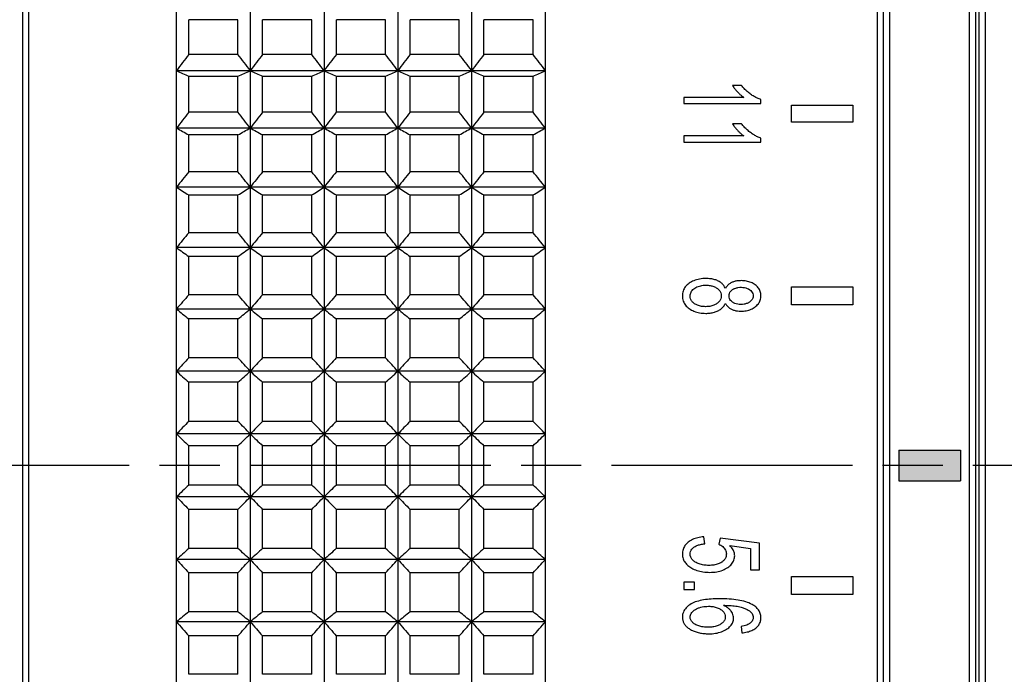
# Model space of a CAD drawing. Header units: millimetres. Extents: x 7 to 224, y -1107 to -1014.
# Tile 8 of 23: x 80 to 112, y -1071 to -1050. Entities that reach past the tile are written whole.
import ezdxf

# ---------------------------------------------------------------- set-up
doc = ezdxf.new("R2010")
doc.units = ezdxf.units.MM
doc.header["$LTSCALE"] = 16.335
doc.linetypes.add('ACAD_ISO08W100', pattern=[36, 24, -3, 6, -3])
doc.layers.get('0').update_dxf_attribs({"linetype": 'CONTINUOUS'})
doc.layers.add('标注', color=7, linetype='CONTINUOUS', lineweight=9)

msp = doc.modelspace()

# ---------------------------------------------------------------- hatches: boundary and pattern name
at = {"layer": '标注'}
h = msp.add_hatch(color=7, dxfattribs=at)
h.dxf.hatch_style = 1
h.paths.add_polyline_path([(108.183, -1064.619), (110.183, -1064.619), (110.183, -1063.619), (108.183, -1063.619)])

# ---------------------------------------------------------------- linework, layer by layer
at = {"color": 3, "linetype": 'Continuous'}
for p, q in [((79.883, -1093.419), (79.883, -1034.819)), ((79.683, -1093.219), (79.683, -1035.019))]:
    msp.add_line(p, q, dxfattribs=at)
at = {"color": 7, "linetype": 'Continuous'}
for p, q in [((84.683, -1093.419), (84.683, -1034.819)), ((87.083, -1034.819), (87.083, -1093.419)), ((89.483, -1034.819), (89.483, -1093.419)), ((91.883, -1034.819), (91.883, -1093.419)), ((94.283, -1034.819), (94.283, -1093.419)), ((96.683, -1089.359), (96.683, -1034.819)), ((107.483, -1093.419), (107.483, -1034.819)), ((107.883, -1093.419), (107.883, -1034.819)), ((110.483, -1093.419), (110.483, -1034.819)), ((110.983, -1034.819), (110.983, -1093.419)), ((107.683, -1093.219), (107.683, -1035.019)), ((110.683, -1093.218), (110.683, -1035.019)), ((110.783, -1035.019), (110.783, -1093.219)), ((85.083, -1050.743), (85.083, -1049.614)), ((86.683, -1049.614), (85.083, -1049.614)), ((86.683, -1050.743), (86.683, -1049.614)), ((87.483, -1050.743), (87.483, -1049.614)), ((89.083, -1049.614), (87.483, -1049.614)), ((89.083, -1050.743), (89.083, -1049.614)), ((89.883, -1050.743), (89.883, -1049.614)), ((91.483, -1049.614), (89.883, -1049.614)), ((91.483, -1050.743), (91.483, -1049.614)), ((92.283, -1050.743), (92.283, -1049.614)), ((93.883, -1049.614), (92.283, -1049.614)), ((93.883, -1050.743), (93.883, -1049.614)), ((94.683, -1050.743), (94.683, -1049.614)), ((96.283, -1049.614), (94.683, -1049.614)), ((96.283, -1050.743), (96.283, -1049.614)), ((86.683, -1050.743), (85.083, -1050.743)), ((89.083, -1050.743), (87.483, -1050.743)), ((91.483, -1050.743), (89.883, -1050.743)), ((93.883, -1050.743), (92.283, -1050.743)), ((96.283, -1050.743), (94.683, -1050.743)), ((96.683, -1051.275), (84.683, -1051.275)), ((85.083, -1052.626), (85.083, -1051.458)), ((86.683, -1051.458), (85.083, -1051.458)), ((86.683, -1052.626), (86.683, -1051.458)), ((87.483, -1052.626), (87.483, -1051.458)), ((89.083, -1051.458), (87.483, -1051.458)), ((89.083, -1052.626), (89.083, -1051.458)), ((89.883, -1052.626), (89.883, -1051.458)), ((91.483, -1051.458), (89.883, -1051.458)), ((91.483, -1052.626), (91.483, -1051.458)), ((92.283, -1052.626), (92.283, -1051.458)), ((93.883, -1051.458), (92.283, -1051.458)), ((93.883, -1052.626), (93.883, -1051.458)), ((94.683, -1052.626), (94.683, -1051.458)), ((96.283, -1051.458), (94.683, -1051.458)), ((96.283, -1052.626), (96.283, -1051.458)), ((103.065, -1051.753), (102.769, -1051.753)), ((101.183, -1052.144), (101.183, -1052.341)), ((103.139, -1052.144), (101.183, -1052.144)), ((101.183, -1052.341), (103.693, -1052.341)), ((103.693, -1052.341), (103.693, -1052.214)), ((104.683, -1052.946), (104.683, -1052.393)), ((104.683, -1052.393), (106.683, -1052.393)), ((106.683, -1052.393), (106.683, -1052.946)), ((86.683, -1052.626), (85.083, -1052.626)), ((89.083, -1052.626), (87.483, -1052.626)), ((91.483, -1052.626), (89.883, -1052.626)), ((93.883, -1052.626), (92.283, -1052.626)), ((96.283, -1052.626), (94.683, -1052.626)), ((103.065, -1052.999), (102.769, -1052.999)), ((106.683, -1052.946), (104.683, -1052.946)), ((96.683, -1053.143), (84.683, -1053.143)), ((85.083, -1054.564), (85.083, -1053.362)), ((86.683, -1053.362), (85.083, -1053.362)), ((86.683, -1054.564), (86.683, -1053.362)), ((87.483, -1054.564), (87.483, -1053.362)), ((89.083, -1053.362), (87.483, -1053.362)), ((89.083, -1054.564), (89.083, -1053.362)), ((89.883, -1054.564), (89.883, -1053.362)), ((91.483, -1053.362), (89.883, -1053.362)), ((91.483, -1054.564), (91.483, -1053.362)), ((92.283, -1054.564), (92.283, -1053.362)), ((93.883, -1053.362), (92.283, -1053.362)), ((93.883, -1054.564), (93.883, -1053.362)), ((94.683, -1054.564), (94.683, -1053.362)), ((96.283, -1053.362), (94.683, -1053.362)), ((96.283, -1054.564), (96.283, -1053.362)), ((101.183, -1053.398), (101.183, -1053.598)), ((103.139, -1053.398), (101.183, -1053.398)), ((101.183, -1053.598), (103.693, -1053.598)), ((103.693, -1053.598), (103.693, -1053.469)), ((86.683, -1054.564), (85.083, -1054.564)), ((89.083, -1054.564), (87.483, -1054.564)), ((91.483, -1054.564), (89.883, -1054.564)), ((93.883, -1054.564), (92.283, -1054.564)), ((96.283, -1054.564), (94.683, -1054.564)), ((96.683, -1055.065), (84.683, -1055.065)), ((85.083, -1056.549), (85.083, -1055.32)), ((86.683, -1055.32), (85.083, -1055.32)), ((86.683, -1056.549), (86.683, -1055.32)), ((87.483, -1056.549), (87.483, -1055.32)), ((89.083, -1055.32), (87.483, -1055.32)), ((89.083, -1056.549), (89.083, -1055.32)), ((89.883, -1056.549), (89.883, -1055.32)), ((91.483, -1055.32), (89.883, -1055.32)), ((91.483, -1056.549), (91.483, -1055.32)), ((92.283, -1056.549), (92.283, -1055.32)), ((93.883, -1055.32), (92.283, -1055.32)), ((93.883, -1056.549), (93.883, -1055.32)), ((94.683, -1056.549), (94.683, -1055.32)), ((96.283, -1055.32), (94.683, -1055.32)), ((96.283, -1056.549), (96.283, -1055.32)), ((86.683, -1056.549), (85.083, -1056.549)), ((89.083, -1056.549), (87.483, -1056.549)), ((91.483, -1056.549), (89.883, -1056.549)), ((93.883, -1056.549), (92.283, -1056.549)), ((96.283, -1056.549), (94.683, -1056.549)), ((96.683, -1057.031), (84.683, -1057.031)), ((85.083, -1058.571), (85.083, -1057.32)), ((86.683, -1057.32), (85.083, -1057.32)), ((86.683, -1058.571), (86.683, -1057.32)), ((87.483, -1058.571), (87.483, -1057.32)), ((89.083, -1057.32), (87.483, -1057.32)), ((89.083, -1058.571), (89.083, -1057.32)), ((89.883, -1058.571), (89.883, -1057.32)), ((91.483, -1057.32), (89.883, -1057.32)), ((91.483, -1058.571), (91.483, -1057.32)), ((92.283, -1058.571), (92.283, -1057.32)), ((93.883, -1057.32), (92.283, -1057.32)), ((93.883, -1058.571), (93.883, -1057.32)), ((94.683, -1058.571), (94.683, -1057.32)), ((96.283, -1057.32), (94.683, -1057.32)), ((96.283, -1058.571), (96.283, -1057.32)), ((104.683, -1058.898), (104.683, -1058.309)), ((104.683, -1058.309), (106.683, -1058.309)), ((106.683, -1058.309), (106.683, -1058.898)), ((86.683, -1058.571), (85.083, -1058.571)), ((89.083, -1058.571), (87.483, -1058.571)), ((91.483, -1058.571), (89.883, -1058.571)), ((93.883, -1058.571), (92.283, -1058.571)), ((96.283, -1058.571), (94.683, -1058.571)), ((96.683, -1059.031), (84.683, -1059.031)), ((106.683, -1058.898), (104.683, -1058.898)), ((85.083, -1060.619), (85.083, -1059.353)), ((86.683, -1059.353), (85.083, -1059.353)), ((86.683, -1060.619), (86.683, -1059.353)), ((87.483, -1060.619), (87.483, -1059.353)), ((89.083, -1059.353), (87.483, -1059.353)), ((89.083, -1060.619), (89.083, -1059.353)), ((89.883, -1060.619), (89.883, -1059.353)), ((91.483, -1059.353), (89.883, -1059.353)), ((91.483, -1060.619), (91.483, -1059.353)), ((92.283, -1060.619), (92.283, -1059.353)), ((93.883, -1059.353), (92.283, -1059.353)), ((93.883, -1060.619), (93.883, -1059.353)), ((94.683, -1060.619), (94.683, -1059.353)), ((96.283, -1059.353), (94.683, -1059.353)), ((96.283, -1060.619), (96.283, -1059.353)), ((86.683, -1060.619), (85.083, -1060.619)), ((89.083, -1060.619), (87.483, -1060.619)), ((91.483, -1060.619), (89.883, -1060.619)), ((93.883, -1060.619), (92.283, -1060.619)), ((96.283, -1060.619), (94.683, -1060.619)), ((96.683, -1061.056), (84.683, -1061.056)), ((85.083, -1062.685), (85.083, -1061.41)), ((86.683, -1061.41), (85.083, -1061.41)), ((86.683, -1062.685), (86.683, -1061.41)), ((87.483, -1062.685), (87.483, -1061.41)), ((89.083, -1061.41), (87.483, -1061.41)), ((89.083, -1062.685), (89.083, -1061.41)), ((89.883, -1062.685), (89.883, -1061.41)), ((91.483, -1061.41), (89.883, -1061.41)), ((91.483, -1062.685), (91.483, -1061.41)), ((92.283, -1062.685), (92.283, -1061.41)), ((93.883, -1061.41), (92.283, -1061.41)), ((93.883, -1062.685), (93.883, -1061.41)), ((94.683, -1062.685), (94.683, -1061.41)), ((96.283, -1061.41), (94.683, -1061.41)), ((96.283, -1062.685), (96.283, -1061.41)), ((86.683, -1062.685), (85.083, -1062.685)), ((89.083, -1062.685), (87.483, -1062.685)), ((91.483, -1062.685), (89.883, -1062.685)), ((93.883, -1062.685), (92.283, -1062.685)), ((96.283, -1062.685), (94.683, -1062.685)), ((96.683, -1063.096), (84.683, -1063.096)), ((85.083, -1064.758), (85.083, -1063.48)), ((86.683, -1063.48), (85.083, -1063.48)), ((86.683, -1064.758), (86.683, -1063.48)), ((87.483, -1064.758), (87.483, -1063.48)), ((89.083, -1063.48), (87.483, -1063.48)), ((89.083, -1064.758), (89.083, -1063.48)), ((89.883, -1064.758), (89.883, -1063.48)), ((91.483, -1063.48), (89.883, -1063.48)), ((91.483, -1064.758), (91.483, -1063.48)), ((92.283, -1064.758), (92.283, -1063.48)), ((93.883, -1063.48), (92.283, -1063.48)), ((93.883, -1064.758), (93.883, -1063.48)), ((94.683, -1064.758), (94.683, -1063.48)), ((96.283, -1063.48), (94.683, -1063.48)), ((96.283, -1064.758), (96.283, -1063.48)), ((108.183, -1063.619), (108.183, -1064.619)), ((108.183, -1063.619), (110.183, -1063.619)), ((110.183, -1063.619), (110.183, -1064.619)), ((86.683, -1064.758), (85.083, -1064.758)), ((89.083, -1064.758), (87.483, -1064.758)), ((91.483, -1064.758), (89.883, -1064.758)), ((93.883, -1064.758), (92.283, -1064.758)), ((96.283, -1064.758), (94.683, -1064.758)), ((108.183, -1064.619), (110.183, -1064.619)), ((96.683, -1065.141), (84.683, -1065.141)), ((85.083, -1066.828), (85.083, -1065.552)), ((86.683, -1065.552), (85.083, -1065.552)), ((86.683, -1066.828), (86.683, -1065.552)), ((87.483, -1066.828), (87.483, -1065.552)), ((89.083, -1065.552), (87.483, -1065.552)), ((89.083, -1066.828), (89.083, -1065.552)), ((89.883, -1066.828), (89.883, -1065.552)), ((91.483, -1065.552), (89.883, -1065.552)), ((91.483, -1066.828), (91.483, -1065.552)), ((92.283, -1066.828), (92.283, -1065.552)), ((93.883, -1065.552), (92.283, -1065.552)), ((93.883, -1066.828), (93.883, -1065.552)), ((94.683, -1066.828), (94.683, -1065.552)), ((96.283, -1065.552), (94.683, -1065.552)), ((96.283, -1066.828), (96.283, -1065.552)), ((101.865, -1066.669), (101.837, -1066.445)), ((102.364, -1066.483), (102.327, -1066.684)), ((103.648, -1066.652), (102.364, -1066.483)), ((86.683, -1066.828), (85.083, -1066.828)), ((89.083, -1066.828), (87.483, -1066.828)), ((91.483, -1066.828), (89.883, -1066.828)), ((93.883, -1066.828), (92.283, -1066.828)), ((96.283, -1066.828), (94.683, -1066.828)), ((102.683, -1066.729), (103.355, -1066.823)), ((103.355, -1066.823), (103.355, -1067.517)), ((103.648, -1067.517), (103.648, -1066.652)), ((96.683, -1067.182), (84.683, -1067.182)), ((85.083, -1068.884), (85.083, -1067.618)), ((86.683, -1067.618), (85.083, -1067.618)), ((86.683, -1068.884), (86.683, -1067.618)), ((87.483, -1068.884), (87.483, -1067.618)), ((89.083, -1067.618), (87.483, -1067.618)), ((89.083, -1068.884), (89.083, -1067.618)), ((89.883, -1068.884), (89.883, -1067.618)), ((91.483, -1067.618), (89.883, -1067.618)), ((91.483, -1068.884), (91.483, -1067.618)), ((92.283, -1068.884), (92.283, -1067.618)), ((93.883, -1067.618), (92.283, -1067.618)), ((93.883, -1068.884), (93.883, -1067.618)), ((94.683, -1068.884), (94.683, -1067.618)), ((96.283, -1067.618), (94.683, -1067.618)), ((96.283, -1068.884), (96.283, -1067.618)), ((103.355, -1067.517), (103.648, -1067.517)), ((104.683, -1068.325), (104.683, -1067.73)), ((104.683, -1067.73), (106.683, -1067.73)), ((106.683, -1067.73), (106.683, -1068.325)), ((101.183, -1067.917), (101.183, -1068.159)), ((101.532, -1067.917), (101.183, -1067.917)), ((101.532, -1068.159), (101.532, -1067.917)), ((101.183, -1068.159), (101.532, -1068.159)), ((106.683, -1068.325), (104.683, -1068.325)), ((86.683, -1068.884), (85.083, -1068.884)), ((89.083, -1068.884), (87.483, -1068.884)), ((91.483, -1068.884), (89.883, -1068.884)), ((93.883, -1068.884), (92.283, -1068.884)), ((96.283, -1068.884), (94.683, -1068.884)), ((96.683, -1069.207), (84.683, -1069.207)), ((103.047, -1069.359), (103.07, -1069.569)), ((85.083, -1070.918), (85.083, -1069.667)), ((86.683, -1069.667), (85.083, -1069.667)), ((86.683, -1070.918), (86.683, -1069.667)), ((87.483, -1070.918), (87.483, -1069.667)), ((89.083, -1069.667), (87.483, -1069.667)), ((89.083, -1070.918), (89.083, -1069.667)), ((89.883, -1070.918), (89.883, -1069.667)), ((91.483, -1069.667), (89.883, -1069.667)), ((91.483, -1070.918), (91.483, -1069.667)), ((92.283, -1070.918), (92.283, -1069.667)), ((93.883, -1069.667), (92.283, -1069.667)), ((93.883, -1070.918), (93.883, -1069.667)), ((94.683, -1070.918), (94.683, -1069.667)), ((96.283, -1069.667), (94.683, -1069.667)), ((96.283, -1070.918), (96.283, -1069.667)), ((86.683, -1070.918), (85.083, -1070.918)), ((89.083, -1070.918), (87.483, -1070.918)), ((91.483, -1070.918), (89.883, -1070.918)), ((93.883, -1070.918), (92.283, -1070.918)), ((96.283, -1070.918), (94.683, -1070.918))]:
    msp.add_line(p, q, dxfattribs=at)
at = {"color": 1, "linetype": 'ACAD_ISO08W100', "ltscale": 0.02}
msp.add_line((200.761, -1064.119), (6.578, -1064.119), dxfattribs=at)
at = {"color": 7, "linetype": 'Continuous'}
for centre, radius, start, end in [((168.643, -1114.068), 104.844, 142.84389, 143.20733), ((3.123, -1114.068), 104.844, 36.79267, 37.15611), ((171.043, -1114.068), 104.844, 142.84389, 143.20733), ((5.523, -1114.068), 104.844, 36.79267, 37.15611), ((173.443, -1114.068), 104.844, 142.84389, 143.20733), ((7.923, -1114.068), 104.844, 36.79267, 37.15611), ((175.843, -1114.068), 104.844, 142.84389, 143.20733), ((10.323, -1114.068), 104.844, 36.79267, 37.15611), ((178.243, -1114.068), 104.844, 142.84389, 143.20733), ((12.723, -1114.068), 104.844, 36.79267, 37.15611), ((121.519, -971.263), 88.084, 245.27933, 245.56544), ((50.246, -971.263), 88.084, 294.43456, 294.72067), ((123.919, -971.263), 88.084, 245.27933, 245.56544), ((52.646, -971.263), 88.084, 294.43456, 294.72067), ((126.319, -971.263), 88.084, 245.27933, 245.56544), ((55.046, -971.263), 88.084, 294.43456, 294.72067), ((128.719, -971.263), 88.084, 245.27933, 245.56544), ((57.446, -971.263), 88.084, 294.43456, 294.72067), ((131.119, -971.263), 88.084, 245.27933, 245.56544), ((59.846, -971.263), 88.084, 294.43456, 294.72067), ((165.851, -1115.498), 102.355, 142.10179, 142.46782), ((5.914, -1115.498), 102.355, 37.53218, 37.89821), ((168.251, -1115.498), 102.355, 142.10179, 142.46782), ((8.314, -1115.498), 102.355, 37.53218, 37.89821), ((170.651, -1115.498), 102.355, 142.10179, 142.46782), ((10.714, -1115.498), 102.355, 37.53218, 37.89821), ((173.051, -1115.498), 102.355, 142.10179, 142.46782), ((13.114, -1115.498), 102.355, 37.53218, 37.89821), ((175.451, -1115.498), 102.355, 142.10179, 142.46782), ((15.514, -1115.498), 102.355, 37.53218, 37.89821), ((124.31, -981.423), 81.939, 241.07785, 241.39692), ((47.455, -981.423), 81.939, 298.60308, 298.92215), ((126.71, -981.423), 81.939, 241.07785, 241.39692), ((49.855, -981.423), 81.939, 298.60308, 298.92215), ((129.11, -981.423), 81.939, 241.07785, 241.39692), ((52.255, -981.423), 81.939, 298.60308, 298.92215), ((131.51, -981.423), 81.939, 241.07785, 241.39692), ((54.655, -981.423), 81.939, 298.60308, 298.92215), ((133.91, -981.423), 81.939, 241.07785, 241.39692), ((57.055, -981.423), 81.939, 298.60308, 298.92215), ((162.656, -1116.948), 99.546, 141.19375, 141.5626), ((9.109, -1116.948), 99.546, 38.4374, 38.80625), ((165.056, -1116.948), 99.546, 141.19375, 141.5626), ((11.509, -1116.948), 99.546, 38.4374, 38.80625), ((167.456, -1116.948), 99.546, 141.19375, 141.5626), ((13.909, -1116.948), 99.546, 38.4374, 38.80625), ((169.856, -1116.948), 99.546, 141.19375, 141.5626), ((16.309, -1116.948), 99.546, 38.4374, 38.80625), ((172.256, -1116.948), 99.546, 141.19375, 141.5626), ((18.709, -1116.948), 99.546, 38.4374, 38.80625), ((127.506, -988.361), 79.266, 237.2999, 237.64283), ((44.26, -988.361), 79.266, 302.35717, 302.7001), ((129.906, -988.361), 79.266, 237.2999, 237.64283), ((46.66, -988.361), 79.266, 302.35717, 302.7001), ((132.306, -988.361), 79.266, 237.2999, 237.64283), ((49.06, -988.361), 79.266, 302.35717, 302.7001), ((134.706, -988.361), 79.266, 237.2999, 237.64283), ((51.46, -988.361), 79.266, 302.35717, 302.7001), ((137.106, -988.361), 79.266, 237.2999, 237.64283), ((53.86, -988.361), 79.266, 302.35717, 302.7001), ((159.118, -1118.439), 96.497, 140.10609, 140.47784), ((12.647, -1118.439), 96.497, 39.52216, 39.89391), ((161.518, -1118.439), 96.497, 140.10609, 140.47784), ((15.047, -1118.439), 96.497, 39.52216, 39.89391), ((163.918, -1118.439), 96.497, 140.10609, 140.47784), ((17.447, -1118.439), 96.497, 39.52216, 39.89391), ((166.318, -1118.439), 96.497, 140.10609, 140.47784), ((19.847, -1118.439), 96.497, 39.52216, 39.89391), ((168.718, -1118.439), 96.497, 140.10609, 140.47784), ((22.247, -1118.439), 96.497, 39.52216, 39.89391), ((131.043, -993.376), 78.748, 233.93338, 234.29261), ((40.722, -993.376), 78.748, 305.70739, 306.06662), ((133.443, -993.376), 78.748, 233.93338, 234.29261), ((43.122, -993.376), 78.748, 305.70739, 306.06662), ((135.843, -993.376), 78.748, 233.93338, 234.29261), ((45.522, -993.376), 78.748, 305.70739, 306.06662), ((138.243, -993.376), 78.748, 233.93338, 234.29261), ((47.922, -993.376), 78.748, 305.70739, 306.06662), ((140.643, -993.376), 78.748, 233.93338, 234.29261), ((50.322, -993.376), 78.748, 305.70739, 306.06662), ((155.307, -1119.999), 93.301, 138.82236, 139.19685), ((16.458, -1119.999), 93.301, 40.80315, 41.17764), ((157.707, -1119.999), 93.301, 138.82236, 139.19685), ((18.858, -1119.999), 93.301, 40.80315, 41.17764), ((160.107, -1119.999), 93.301, 138.82236, 139.19685), ((21.258, -1119.999), 93.301, 40.80315, 41.17764), ((162.507, -1119.999), 93.301, 138.82236, 139.19685), ((23.658, -1119.999), 93.301, 40.80315, 41.17764), ((164.907, -1119.999), 93.301, 138.82236, 139.19685), ((26.058, -1119.999), 93.301, 40.80315, 41.17764), ((134.854, -997.175), 79.645, 230.95443, 231.32397), ((36.911, -997.175), 79.645, 308.67603, 309.04557), ((137.254, -997.175), 79.645, 230.95443, 231.32397), ((39.311, -997.175), 79.645, 308.67603, 309.04557), ((139.654, -997.175), 79.645, 230.95443, 231.32397), ((41.711, -997.175), 79.645, 308.67603, 309.04557), ((142.054, -997.175), 79.645, 230.95443, 231.32397), ((44.111, -997.175), 79.645, 308.67603, 309.04557), ((144.454, -997.175), 79.645, 230.95443, 231.32397), ((46.511, -997.175), 79.645, 308.67603, 309.04557), ((151.297, -1121.671), 90.065, 137.3231, 137.69983), ((20.468, -1121.671), 90.065, 42.30017, 42.6769), ((153.697, -1121.671), 90.065, 137.3231, 137.69983), ((22.868, -1121.671), 90.065, 42.30017, 42.6769), ((156.097, -1121.671), 90.065, 137.3231, 137.69983), ((25.268, -1121.671), 90.065, 42.30017, 42.6769), ((158.497, -1121.671), 90.065, 137.3231, 137.69983), ((27.668, -1121.671), 90.065, 42.30017, 42.6769), ((160.897, -1121.671), 90.065, 137.3231, 137.69983), ((30.068, -1121.671), 90.065, 42.30017, 42.6769), ((138.864, -1000.173), 81.501, 228.3331, 228.70844), ((32.901, -1000.173), 81.501, 311.29156, 311.6669), ((141.264, -1000.173), 81.501, 228.3331, 228.70844), ((35.301, -1000.173), 81.501, 311.29156, 311.6669), ((143.664, -1000.173), 81.501, 228.3331, 228.70844), ((37.701, -1000.173), 81.501, 311.29156, 311.6669), ((146.064, -1000.173), 81.501, 228.3331, 228.70844), ((40.101, -1000.173), 81.501, 311.29156, 311.6669), ((148.464, -1000.173), 81.501, 228.3331, 228.70844), ((42.501, -1000.173), 81.501, 311.29156, 311.6669), ((147.167, -1123.513), 86.916, 135.58575, 135.96381), ((24.599, -1123.513), 86.916, 44.03619, 44.41425), ((149.567, -1123.513), 86.916, 135.58575, 135.96381), ((26.999, -1123.513), 86.916, 44.03619, 44.41425), ((151.967, -1123.513), 86.916, 135.58575, 135.96381), ((29.399, -1123.513), 86.916, 44.03619, 44.41425), ((154.367, -1123.513), 86.916, 135.58575, 135.96381), ((31.799, -1123.513), 86.916, 44.03619, 44.41425), ((156.767, -1123.513), 86.916, 135.58575, 135.96381), ((34.199, -1123.513), 86.916, 44.03619, 44.41425), ((142.995, -1002.633), 84.001, 226.03745, 226.4153), ((28.77, -1002.633), 84.001, 313.5847, 313.96255), ((145.395, -1002.633), 84.001, 226.03745, 226.4153), ((31.17, -1002.633), 84.001, 313.5847, 313.96255), ((147.795, -1002.633), 84.001, 226.03745, 226.4153), ((33.57, -1002.633), 84.001, 313.5847, 313.96255), ((150.195, -1002.633), 84.001, 226.03745, 226.4153), ((35.97, -1002.633), 84.001, 313.5847, 313.96255), ((152.595, -1002.633), 84.001, 226.03745, 226.4153), ((38.37, -1002.633), 84.001, 313.5847, 313.96255), ((142.995, -1125.605), 84.001, 133.5847, 133.96255), ((28.77, -1125.605), 84.001, 46.03745, 46.4153), ((145.395, -1125.605), 84.001, 133.5847, 133.96255), ((31.17, -1125.605), 84.001, 46.03745, 46.4153), ((147.795, -1125.605), 84.001, 133.5847, 133.96255), ((33.57, -1125.605), 84.001, 46.03745, 46.4153), ((150.195, -1125.605), 84.001, 133.5847, 133.96255), ((35.97, -1125.605), 84.001, 46.03745, 46.4153), ((152.595, -1125.605), 84.001, 133.5847, 133.96255), ((38.37, -1125.605), 84.001, 46.03745, 46.4153), ((147.167, -1004.725), 86.916, 224.03619, 224.41425), ((24.599, -1004.725), 86.916, 315.58575, 315.96381), ((149.567, -1004.725), 86.916, 224.03619, 224.41425), ((26.999, -1004.725), 86.916, 315.58575, 315.96381), ((151.967, -1004.725), 86.916, 224.03619, 224.41425), ((29.399, -1004.725), 86.916, 315.58575, 315.96381), ((154.367, -1004.725), 86.916, 224.03619, 224.41425), ((31.799, -1004.725), 86.916, 315.58575, 315.96381), ((156.767, -1004.725), 86.916, 224.03619, 224.41425), ((34.199, -1004.725), 86.916, 315.58575, 315.96381), ((138.864, -1128.064), 81.501, 131.29156, 131.6669), ((32.901, -1128.064), 81.501, 48.3331, 48.70844), ((141.264, -1128.064), 81.501, 131.29156, 131.6669), ((35.301, -1128.064), 81.501, 48.3331, 48.70844), ((143.664, -1128.064), 81.501, 131.29156, 131.6669), ((37.701, -1128.064), 81.501, 48.3331, 48.70844), ((146.064, -1128.064), 81.501, 131.29156, 131.6669), ((40.101, -1128.064), 81.501, 48.3331, 48.70844), ((148.464, -1128.064), 81.501, 131.29156, 131.6669), ((42.501, -1128.064), 81.501, 48.3331, 48.70844), ((151.297, -1006.566), 90.065, 222.30017, 222.6769), ((20.468, -1006.566), 90.065, 317.3231, 317.69983), ((153.697, -1006.566), 90.065, 222.30017, 222.6769), ((22.868, -1006.566), 90.065, 317.3231, 317.69983), ((156.097, -1006.566), 90.065, 222.30017, 222.6769), ((25.268, -1006.566), 90.065, 317.3231, 317.69983), ((158.497, -1006.566), 90.065, 222.30017, 222.6769), ((27.668, -1006.566), 90.065, 317.3231, 317.69983), ((160.897, -1006.566), 90.065, 222.30017, 222.6769), ((30.068, -1006.566), 90.065, 317.3231, 317.69983), ((134.854, -1131.063), 79.645, 128.67603, 129.04557), ((36.911, -1131.063), 79.645, 50.95443, 51.32397), ((137.254, -1131.063), 79.645, 128.67603, 129.04557), ((39.311, -1131.063), 79.645, 50.95443, 51.32397), ((139.654, -1131.063), 79.645, 128.67603, 129.04557), ((41.711, -1131.063), 79.645, 50.95443, 51.32397), ((142.054, -1131.063), 79.645, 128.67603, 129.04557), ((44.111, -1131.063), 79.645, 50.95443, 51.32397), ((144.454, -1131.063), 79.645, 128.67603, 129.04557), ((46.511, -1131.063), 79.645, 50.95443, 51.32397), ((155.307, -1008.238), 93.301, 220.80315, 221.17764), ((16.458, -1008.238), 93.301, 318.82236, 319.19685), ((157.707, -1008.238), 93.301, 220.80315, 221.17764), ((18.858, -1008.238), 93.301, 318.82236, 319.19685), ((160.107, -1008.238), 93.301, 220.80315, 221.17764), ((21.258, -1008.238), 93.301, 318.82236, 319.19685), ((162.507, -1008.238), 93.301, 220.80315, 221.17764), ((23.658, -1008.238), 93.301, 318.82236, 319.19685), ((164.907, -1008.238), 93.301, 220.80315, 221.17764), ((26.058, -1008.238), 93.301, 318.82236, 319.19685)]:
    msp.add_arc(centre, radius, start, end, dxfattribs=at)
for points, knots in [([(102.769, -1051.753), (102.782, -1051.777), (102.813, -1051.824), (102.866, -1051.892), (102.906, -1051.936), (102.927, -1051.958)], [0, 0, 0, 0, 0.0815824, 0.1677212, 0.2594119, 0.2594119, 0.2594119, 0.2594119]), ([(103.359, -1052.04), (103.32, -1052.012), (103.248, -1051.955), (103.15, -1051.859), (103.092, -1051.79), (103.065, -1051.753)], [0, 0, 0, 0, 0.1412246, 0.2760587, 0.4114601, 0.4114601, 0.4114601, 0.4114601]), ([(102.927, -1051.958), (102.949, -1051.982), (102.994, -1052.028), (103.064, -1052.091), (103.114, -1052.127), (103.139, -1052.144)], [0, 0, 0, 0, 0.0978451, 0.1918095, 0.2825019, 0.2825019, 0.2825019, 0.2825019]), ([(103.693, -1052.214), (103.655, -1052.202), (103.579, -1052.172), (103.467, -1052.113), (103.395, -1052.066), (103.359, -1052.04)], [0, 0, 0, 0, 0.1193536, 0.2451082, 0.3783157, 0.3783157, 0.3783157, 0.3783157]), ([(102.769, -1052.999), (102.782, -1053.023), (102.812, -1053.071), (102.866, -1053.14), (102.906, -1053.185), (102.927, -1053.208)], [0, 0, 0, 0, 0.0827643, 0.1699943, 0.2627255, 0.2627255, 0.2627255, 0.2627255]), ([(103.359, -1053.291), (103.32, -1053.263), (103.248, -1053.205), (103.15, -1053.107), (103.092, -1053.036), (103.065, -1052.999)], [0, 0, 0, 0, 0.1423223, 0.2784953, 0.4155455, 0.4155455, 0.4155455, 0.4155455]), ([(102.927, -1053.208), (102.949, -1053.233), (102.994, -1053.279), (103.064, -1053.343), (103.114, -1053.38), (103.139, -1053.398)], [0, 0, 0, 0, 0.098841, 0.1936267, 0.2849586, 0.2849586, 0.2849586, 0.2849586]), ([(103.693, -1053.469), (103.655, -1053.456), (103.579, -1053.426), (103.467, -1053.366), (103.395, -1053.317), (103.359, -1053.291)], [0, 0, 0, 0, 0.1196633, 0.2459544, 0.3799543, 0.3799543, 0.3799543, 0.3799543]), ([(101.358, -1058.193), (101.312, -1058.227), (101.23, -1058.299), (101.154, -1058.445), (101.14, -1058.55), (101.14, -1058.603)], [0, 0, 0, 0, 0.1707301, 0.321329, 0.4822976, 0.4822976, 0.4822976, 0.4822976]), ([(101.906, -1058.038), (101.835, -1058.038), (101.7, -1058.048), (101.513, -1058.101), (101.405, -1058.159), (101.358, -1058.193)], [0, 0, 0, 0, 0.2127966, 0.4039859, 0.5776273, 0.5776273, 0.5776273, 0.5776273]), ([(102.313, -1058.122), (102.275, -1058.103), (102.192, -1058.071), (102.054, -1058.044), (101.957, -1058.038), (101.906, -1058.038)], [0, 0, 0, 0, 0.127782, 0.2670006, 0.4196022, 0.4196022, 0.4196022, 0.4196022]), ([(102.538, -1058.364), (102.524, -1058.329), (102.489, -1058.262), (102.41, -1058.18), (102.347, -1058.14), (102.313, -1058.122)], [0, 0, 0, 0, 0.1153829, 0.2233554, 0.3374801, 0.3374801, 0.3374801, 0.3374801]), ([(102.738, -1058.17), (102.708, -1058.185), (102.654, -1058.218), (102.587, -1058.285), (102.553, -1058.337), (102.538, -1058.364)], [0, 0, 0, 0, 0.0985101, 0.188987, 0.2827784, 0.2827784, 0.2827784, 0.2827784]), ([(103.048, -1058.107), (103.01, -1058.107), (102.936, -1058.111), (102.831, -1058.132), (102.767, -1058.156), (102.738, -1058.17)], [0, 0, 0, 0, 0.1148269, 0.2208773, 0.319363, 0.319363, 0.319363, 0.319363]), ([(103.507, -1058.242), (103.466, -1058.212), (103.374, -1058.16), (103.217, -1058.116), (103.106, -1058.107), (103.048, -1058.107)], [0, 0, 0, 0, 0.1527112, 0.3127722, 0.4852178, 0.4852178, 0.4852178, 0.4852178]), ([(101.392, -1058.606), (101.393, -1058.584), (101.397, -1058.54), (101.421, -1058.478), (101.445, -1058.442), (101.459, -1058.424)], [0, 0, 0, 0, 0.0661967, 0.1299841, 0.1968254, 0.1968254, 0.1968254, 0.1968254]), ([(101.459, -1058.424), (101.473, -1058.405), (101.509, -1058.37), (101.574, -1058.327), (101.623, -1058.306), (101.65, -1058.297)], [0, 0, 0, 0, 0.0712052, 0.148385, 0.2325107, 0.2325107, 0.2325107, 0.2325107]), ([(101.65, -1058.297), (101.678, -1058.287), (101.733, -1058.271), (101.818, -1058.257), (101.875, -1058.254), (101.904, -1058.254)], [0, 0, 0, 0, 0.087967, 0.1722386, 0.2586283, 0.2586283, 0.2586283, 0.2586283]), ([(101.904, -1058.254), (101.95, -1058.254), (102.037, -1058.261), (102.159, -1058.293), (102.231, -1058.33), (102.262, -1058.352)], [0, 0, 0, 0, 0.1374544, 0.2621046, 0.3761715, 0.3761715, 0.3761715, 0.3761715]), ([(102.262, -1058.352), (102.291, -1058.372), (102.343, -1058.416), (102.395, -1058.503), (102.405, -1058.567), (102.405, -1058.599)], [0, 0, 0, 0, 0.1067339, 0.2021754, 0.2969565, 0.2969565, 0.2969565, 0.2969565]), ([(102.656, -1058.605), (102.657, -1058.576), (102.664, -1058.522), (102.706, -1058.451), (102.746, -1058.416), (102.768, -1058.4)], [0, 0, 0, 0, 0.0844974, 0.160548, 0.2420427, 0.2420427, 0.2420427, 0.2420427]), ([(102.768, -1058.4), (102.793, -1058.383), (102.851, -1058.353), (102.95, -1058.327), (103.021, -1058.322), (103.058, -1058.322)], [0, 0, 0, 0, 0.0923946, 0.193354, 0.3048946, 0.3048946, 0.3048946, 0.3048946]), ([(103.058, -1058.322), (103.093, -1058.322), (103.159, -1058.328), (103.25, -1058.355), (103.304, -1058.384), (103.328, -1058.402)], [0, 0, 0, 0, 0.1025801, 0.1970888, 0.2854285, 0.2854285, 0.2854285, 0.2854285]), ([(103.328, -1058.402), (103.351, -1058.418), (103.392, -1058.454), (103.433, -1058.525), (103.44, -1058.576), (103.44, -1058.602)], [0, 0, 0, 0, 0.0850124, 0.1613953, 0.2385868, 0.2385868, 0.2385868, 0.2385868]), ([(103.693, -1058.6), (103.692, -1058.551), (103.68, -1058.457), (103.613, -1058.332), (103.545, -1058.269), (103.507, -1058.242)], [0, 0, 0, 0, 0.1464279, 0.2774953, 0.4187669, 0.4187669, 0.4187669, 0.4187669]), ([(101.14, -1058.603), (101.141, -1058.66), (101.155, -1058.768), (101.236, -1058.912), (101.314, -1058.983), (101.358, -1059.014)], [0, 0, 0, 0, 0.1701455, 0.3207122, 0.4829991, 0.4829991, 0.4829991, 0.4829991]), ([(101.533, -1058.856), (101.504, -1058.836), (101.453, -1058.791), (101.402, -1058.703), (101.392, -1058.638), (101.392, -1058.606)], [0, 0, 0, 0, 0.1064465, 0.2013502, 0.2985237, 0.2985237, 0.2985237, 0.2985237]), ([(102.405, -1058.599), (102.405, -1058.633), (102.394, -1058.7), (102.339, -1058.787), (102.288, -1058.832), (102.26, -1058.852)], [0, 0, 0, 0, 0.1021884, 0.198638, 0.3029379, 0.3029379, 0.3029379, 0.3029379]), ([(102.767, -1058.804), (102.744, -1058.788), (102.703, -1058.753), (102.664, -1058.683), (102.656, -1058.631), (102.656, -1058.605)], [0, 0, 0, 0, 0.0835738, 0.1586054, 0.2372084, 0.2372084, 0.2372084, 0.2372084]), ([(103.041, -1058.883), (103.007, -1058.883), (102.94, -1058.877), (102.847, -1058.851), (102.791, -1058.821), (102.767, -1058.804)], [0, 0, 0, 0, 0.1038768, 0.1996701, 0.2896365, 0.2896365, 0.2896365, 0.2896365]), ([(103.324, -1058.802), (103.299, -1058.82), (103.242, -1058.851), (103.145, -1058.877), (103.077, -1058.883), (103.041, -1058.883)], [0, 0, 0, 0, 0.0941692, 0.1928214, 0.2987224, 0.2987224, 0.2987224, 0.2987224]), ([(103.44, -1058.602), (103.44, -1058.629), (103.432, -1058.682), (103.387, -1058.751), (103.347, -1058.786), (103.324, -1058.802)], [0, 0, 0, 0, 0.0806562, 0.1569988, 0.2395092, 0.2395092, 0.2395092, 0.2395092]), ([(103.502, -1058.963), (103.542, -1058.933), (103.613, -1058.868), (103.68, -1058.74), (103.692, -1058.647), (103.693, -1058.6)], [0, 0, 0, 0, 0.1504525, 0.2837098, 0.425175, 0.425175, 0.425175, 0.425175]), ([(101.358, -1059.014), (101.407, -1059.049), (101.516, -1059.109), (101.7, -1059.16), (101.83, -1059.171), (101.897, -1059.171)], [0, 0, 0, 0, 0.1798378, 0.3674658, 0.5694293, 0.5694293, 0.5694293, 0.5694293]), ([(101.894, -1058.954), (101.848, -1058.954), (101.759, -1058.948), (101.636, -1058.915), (101.565, -1058.878), (101.533, -1058.856)], [0, 0, 0, 0, 0.1385701, 0.263967, 0.3786938, 0.3786938, 0.3786938, 0.3786938]), ([(102.26, -1058.852), (102.228, -1058.874), (102.156, -1058.913), (102.031, -1058.948), (101.941, -1058.954), (101.894, -1058.954)], [0, 0, 0, 0, 0.1164381, 0.2442369, 0.3857584, 0.3857584, 0.3857584, 0.3857584]), ([(101.897, -1059.171), (101.946, -1059.171), (102.041, -1059.165), (102.176, -1059.137), (102.258, -1059.106), (102.296, -1059.087)], [0, 0, 0, 0, 0.1479595, 0.284288, 0.4106817, 0.4106817, 0.4106817, 0.4106817]), ([(102.296, -1059.087), (102.332, -1059.069), (102.398, -1059.028), (102.481, -1058.946), (102.521, -1058.881), (102.538, -1058.846)], [0, 0, 0, 0, 0.1202429, 0.2318069, 0.3474758, 0.3474758, 0.3474758, 0.3474758]), ([(102.538, -1058.846), (102.554, -1058.874), (102.588, -1058.925), (102.656, -1058.99), (102.708, -1059.022), (102.736, -1059.037)], [0, 0, 0, 0, 0.095047, 0.1845386, 0.2785101, 0.2785101, 0.2785101, 0.2785101]), ([(102.736, -1059.037), (102.765, -1059.051), (102.828, -1059.075), (102.93, -1059.096), (103.002, -1059.1), (103.04, -1059.1)], [0, 0, 0, 0, 0.0963613, 0.2002172, 0.3125581, 0.3125581, 0.3125581, 0.3125581]), ([(103.04, -1059.1), (103.099, -1059.1), (103.213, -1059.091), (103.37, -1059.043), (103.462, -1058.992), (103.502, -1058.963)], [0, 0, 0, 0, 0.1775299, 0.3396568, 0.4895069, 0.4895069, 0.4895069, 0.4895069]), ([(101.837, -1066.445), (101.771, -1066.449), (101.645, -1066.466), (101.472, -1066.523), (101.373, -1066.582), (101.33, -1066.616)], [0, 0, 0, 0, 0.1999901, 0.3794346, 0.5422477, 0.5422477, 0.5422477, 0.5422477]), ([(101.33, -1066.616), (101.29, -1066.649), (101.218, -1066.72), (101.152, -1066.857), (101.14, -1066.955), (101.14, -1067.005)], [0, 0, 0, 0, 0.157728, 0.2981877, 0.4479256, 0.4479256, 0.4479256, 0.4479256]), ([(101.392, -1067.005), (101.393, -1066.975), (101.401, -1066.918), (101.445, -1066.842), (101.487, -1066.803), (101.51, -1066.785)], [0, 0, 0, 0, 0.0876253, 0.1698401, 0.2578756, 0.2578756, 0.2578756, 0.2578756]), ([(101.51, -1066.785), (101.54, -1066.762), (101.61, -1066.723), (101.731, -1066.688), (101.818, -1066.674), (101.865, -1066.669)], [0, 0, 0, 0, 0.1129598, 0.2375217, 0.3769179, 0.3769179, 0.3769179, 0.3769179]), ([(102.327, -1066.684), (102.35, -1066.694), (102.394, -1066.717), (102.453, -1066.761), (102.486, -1066.796), (102.501, -1066.814)], [0, 0, 0, 0, 0.0759668, 0.1487308, 0.2197974, 0.2197974, 0.2197974, 0.2197974]), ([(102.501, -1066.814), (102.516, -1066.833), (102.541, -1066.871), (102.564, -1066.935), (102.569, -1066.979), (102.569, -1067.001)], [0, 0, 0, 0, 0.0698188, 0.1359418, 0.2021843, 0.2021843, 0.2021843, 0.2021843]), ([(102.84, -1067.058), (102.84, -1067.02), (102.828, -1066.941), (102.772, -1066.828), (102.716, -1066.761), (102.683, -1066.729)], [0, 0, 0, 0, 0.1134068, 0.2362921, 0.3733973, 0.3733973, 0.3733973, 0.3733973]), ([(101.14, -1067.005), (101.141, -1067.056), (101.154, -1067.153), (101.219, -1067.283), (101.321, -1067.383), (101.4, -1067.437), (101.443, -1067.462)], [0, 0, 0, 0, 0.153175, 0.291205, 0.4275236, 0.5767449, 0.5767449, 0.5767449, 0.5767449]), ([(101.559, -1067.266), (101.525, -1067.244), (101.465, -1067.197), (101.405, -1067.105), (101.392, -1067.037), (101.392, -1067.005)], [0, 0, 0, 0, 0.1205879, 0.2257446, 0.3230787, 0.3230787, 0.3230787, 0.3230787]), ([(102.569, -1067.001), (102.568, -1067.039), (102.558, -1067.111), (102.5, -1067.203), (102.447, -1067.249), (102.417, -1067.269)], [0, 0, 0, 0, 0.1125798, 0.2127677, 0.3205897, 0.3205897, 0.3205897, 0.3205897]), ([(102.613, -1067.442), (102.659, -1067.41), (102.742, -1067.34), (102.824, -1067.205), (102.841, -1067.106), (102.84, -1067.058)], [0, 0, 0, 0, 0.169698, 0.3203031, 0.4636671, 0.4636671, 0.4636671, 0.4636671]), ([(101.443, -1067.462), (101.497, -1067.492), (101.616, -1067.543), (101.815, -1067.59), (101.956, -1067.599), (102.03, -1067.599)], [0, 0, 0, 0, 0.1853603, 0.3871472, 0.6087542, 0.6087542, 0.6087542, 0.6087542]), ([(102.003, -1067.373), (101.946, -1067.373), (101.838, -1067.366), (101.687, -1067.332), (101.598, -1067.291), (101.559, -1067.266)], [0, 0, 0, 0, 0.169947, 0.3227641, 0.4617593, 0.4617593, 0.4617593, 0.4617593]), ([(102.417, -1067.269), (102.381, -1067.293), (102.299, -1067.334), (102.157, -1067.366), (102.056, -1067.373), (102.003, -1067.373)], [0, 0, 0, 0, 0.1292455, 0.2722875, 0.4323003, 0.4323003, 0.4323003, 0.4323003]), ([(102.03, -1067.599), (102.106, -1067.599), (102.249, -1067.589), (102.447, -1067.537), (102.563, -1067.477), (102.613, -1067.442)], [0, 0, 0, 0, 0.2261552, 0.4286273, 0.6118726, 0.6118726, 0.6118726, 0.6118726]), ([(101.421, -1068.628), (101.364, -1068.661), (101.263, -1068.737), (101.16, -1068.889), (101.139, -1069.004), (101.14, -1069.06)], [0, 0, 0, 0, 0.1977689, 0.3719232, 0.5391667, 0.5391667, 0.5391667, 0.5391667]), ([(102.352, -1068.46), (102.26, -1068.46), (102.084, -1068.466), (101.833, -1068.491), (101.611, -1068.539), (101.479, -1068.594), (101.421, -1068.628)], [0, 0, 0, 0, 0.2763366, 0.5285663, 0.7560833, 0.9555877, 0.9555877, 0.9555877, 0.9555877]), ([(101.467, -1068.881), (101.485, -1068.862), (101.527, -1068.825), (101.603, -1068.782), (101.659, -1068.76), (101.689, -1068.75)], [0, 0, 0, 0, 0.0796334, 0.1659273, 0.2602472, 0.2602472, 0.2602472, 0.2602472]), ([(101.689, -1068.75), (101.72, -1068.74), (101.785, -1068.723), (101.887, -1068.708), (101.957, -1068.705), (101.993, -1068.705)], [0, 0, 0, 0, 0.0988514, 0.2014932, 0.3082052, 0.3082052, 0.3082052, 0.3082052]), ([(101.993, -1068.705), (102.043, -1068.704), (102.138, -1068.711), (102.271, -1068.743), (102.349, -1068.782), (102.384, -1068.804)], [0, 0, 0, 0, 0.1502341, 0.2856331, 0.4087558, 0.4087558, 0.4087558, 0.4087558]), ([(103.406, -1068.645), (103.341, -1068.609), (103.191, -1068.549), (102.94, -1068.495), (102.656, -1068.467), (102.457, -1068.461), (102.352, -1068.46)], [0, 0, 0, 0, 0.224641, 0.481013, 0.766446, 1.079742, 1.079742, 1.079742, 1.079742]), ([(102.472, -1068.672), (102.542, -1068.672), (102.676, -1068.676), (102.87, -1068.692), (102.992, -1068.716), (103.05, -1068.731)], [0, 0, 0, 0, 0.2103466, 0.402359, 0.5827479, 0.5827479, 0.5827479, 0.5827479]), ([(102.723, -1068.859), (102.704, -1068.833), (102.657, -1068.784), (102.572, -1068.721), (102.507, -1068.687), (102.472, -1068.672)], [0, 0, 0, 0, 0.0964349, 0.2012917, 0.3161962, 0.3161962, 0.3161962, 0.3161962]), ([(103.05, -1068.731), (103.091, -1068.743), (103.168, -1068.769), (103.273, -1068.821), (103.333, -1068.865), (103.359, -1068.889)], [0, 0, 0, 0, 0.1268683, 0.2427041, 0.3496574, 0.3496574, 0.3496574, 0.3496574]), ([(103.693, -1069.08), (103.692, -1069.032), (103.68, -1068.94), (103.619, -1068.817), (103.522, -1068.721), (103.447, -1068.669), (103.406, -1068.645)], [0, 0, 0, 0, 0.1433993, 0.2746285, 0.4045761, 0.5468264, 0.5468264, 0.5468264, 0.5468264]), ([(101.14, -1069.06), (101.141, -1069.095), (101.148, -1069.163), (101.187, -1069.258), (101.225, -1069.312), (101.248, -1069.338)], [0, 0, 0, 0, 0.1055943, 0.2021272, 0.3036912, 0.3036912, 0.3036912, 0.3036912]), ([(101.392, -1069.057), (101.392, -1069.036), (101.398, -1068.993), (101.425, -1068.933), (101.452, -1068.898), (101.467, -1068.881)], [0, 0, 0, 0, 0.0632684, 0.1271844, 0.1949039, 0.1949039, 0.1949039, 0.1949039]), ([(101.549, -1069.287), (101.518, -1069.268), (101.463, -1069.227), (101.405, -1069.147), (101.392, -1069.086), (101.392, -1069.057)], [0, 0, 0, 0, 0.1091886, 0.204002, 0.2908195, 0.2908195, 0.2908195, 0.2908195]), ([(102.533, -1069.048), (102.533, -1069.081), (102.521, -1069.146), (102.464, -1069.228), (102.412, -1069.27), (102.383, -1069.288)], [0, 0, 0, 0, 0.0973734, 0.19185, 0.294693, 0.294693, 0.294693, 0.294693]), ([(102.384, -1068.804), (102.414, -1068.825), (102.468, -1068.87), (102.522, -1068.955), (102.534, -1069.018), (102.533, -1069.048)], [0, 0, 0, 0, 0.1106317, 0.2075519, 0.2976008, 0.2976008, 0.2976008, 0.2976008]), ([(102.804, -1069.091), (102.804, -1069.064), (102.798, -1069.009), (102.77, -1068.93), (102.74, -1068.882), (102.723, -1068.859)], [0, 0, 0, 0, 0.0816968, 0.1637951, 0.2498115, 0.2498115, 0.2498115, 0.2498115]), ([(103.44, -1069.067), (103.44, -1069.096), (103.43, -1069.153), (103.379, -1069.225), (103.334, -1069.262), (103.308, -1069.278)], [0, 0, 0, 0, 0.0849674, 0.1684337, 0.2591806, 0.2591806, 0.2591806, 0.2591806]), ([(103.359, -1068.889), (103.376, -1068.906), (103.406, -1068.94), (103.435, -1069.002), (103.44, -1069.045), (103.44, -1069.067)], [0, 0, 0, 0, 0.0706162, 0.1353079, 0.2010744, 0.2010744, 0.2010744, 0.2010744]), ([(103.527, -1069.413), (103.562, -1069.384), (103.624, -1069.323), (103.682, -1069.207), (103.693, -1069.123), (103.693, -1069.08)], [0, 0, 0, 0, 0.1351868, 0.2559763, 0.3840036, 0.3840036, 0.3840036, 0.3840036]), ([(101.248, -1069.338), (101.272, -1069.365), (101.33, -1069.418), (101.435, -1069.482), (101.514, -1069.514), (101.556, -1069.529)], [0, 0, 0, 0, 0.1113737, 0.2328932, 0.3665151, 0.3665151, 0.3665151, 0.3665151]), ([(101.976, -1069.383), (101.921, -1069.384), (101.818, -1069.378), (101.673, -1069.348), (101.587, -1069.31), (101.549, -1069.287)], [0, 0, 0, 0, 0.1627727, 0.3088544, 0.4417771, 0.4417771, 0.4417771, 0.4417771]), ([(102.383, -1069.288), (102.347, -1069.311), (102.266, -1069.348), (102.127, -1069.378), (102.028, -1069.384), (101.976, -1069.383)], [0, 0, 0, 0, 0.1266095, 0.2667292, 0.4234383, 0.4234383, 0.4234383, 0.4234383]), ([(102.578, -1069.45), (102.624, -1069.42), (102.706, -1069.354), (102.787, -1069.228), (102.805, -1069.135), (102.804, -1069.091)], [0, 0, 0, 0, 0.1665694, 0.3105369, 0.4423082, 0.4423082, 0.4423082, 0.4423082]), ([(103.308, -1069.278), (103.284, -1069.293), (103.231, -1069.318), (103.142, -1069.342), (103.08, -1069.354), (103.047, -1069.359)], [0, 0, 0, 0, 0.084008, 0.1747551, 0.2753155, 0.2753155, 0.2753155, 0.2753155]), ([(101.556, -1069.529), (101.6, -1069.545), (101.694, -1069.571), (101.84, -1069.594), (101.942, -1069.599), (101.994, -1069.599)], [0, 0, 0, 0, 0.1409944, 0.2892402, 0.4457435, 0.4457435, 0.4457435, 0.4457435]), ([(101.994, -1069.599), (102.069, -1069.599), (102.212, -1069.59), (102.411, -1069.541), (102.527, -1069.484), (102.578, -1069.45)], [0, 0, 0, 0, 0.2254289, 0.4271813, 0.6095579, 0.6095579, 0.6095579, 0.6095579]), ([(103.07, -1069.569), (103.13, -1069.564), (103.243, -1069.546), (103.399, -1069.496), (103.489, -1069.443), (103.527, -1069.413)], [0, 0, 0, 0, 0.1804644, 0.3421339, 0.4885408, 0.4885408, 0.4885408, 0.4885408])]:
    msp.add_open_spline(points, degree=3, knots=knots, dxfattribs=at)

doc.saveas('drawing.dxf')
